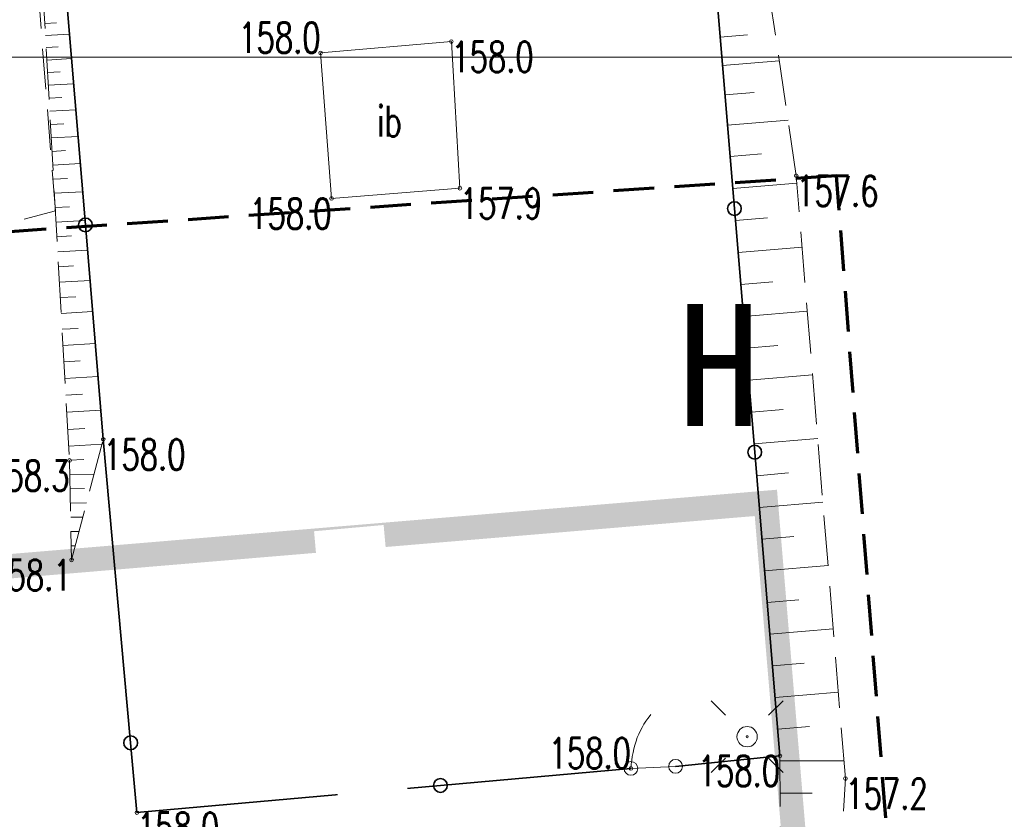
# Model space of a CAD drawing. Header units: feet. Extents: x 7492985 to 7493694, y 5986539 to 5988015.
# Tile 28 of 32: x 7493210 to 7493235, y 5986665 to 5986685. Entities that reach past the tile are written whole.
import ezdxf
from ezdxf.enums import TextEntityAlignment as Align

# ---------------------------------------------------------------- set-up
doc = ezdxf.new("R2010")
doc.units = ezdxf.units.FT
doc.header["$MEASUREMENT"] = 0
for name, pattern in [('1_1', [0]), ('1_OTDI', [0]), ('1_OTRK', [1.75, 1.25, -0.5]), ('1_OTRKG', [1.75, 1.25, -0.5]), ('1_OTZK', [1.5, 1, -0.5]), ('2', [1.5, 1, -0.5]), ('HIDDEN2', [4.7625, 3.175, -1.5875])]:
    doc.linetypes.add(name, pattern=pattern)
doc.layers.get('0').update_dxf_attribs({"color": 250, "linetype": 'CONTINUOUS', "lineweight": 100})
doc.layers.add('_k_niewidoczna', color=72, linetype='CONTINUOUS', lineweight=9, plot=False)
for name, color, linetype, lineweight in [('_k_opis', 1, 'CONTINUOUS', 13), ('_k_tabela', 7, 'CONTINUOUS', 13), ('_k_widok', 7, 'CONTINUOUS', 18), ('_k_wymiar', 7, 'CONTINUOUS', 13), ('_k_zarys', 7, 'HIDDEN2', 20), ('_k_ściany', 7, 'CONTINUOUS', 35), ('OTD_E_T_7', 7, 'CONTINUOUS', 0), ('OTD_L_14', 7, '1_OTDI', 18), ('OTO_L_0', 7, 'CONTINUOUS', 35), ('OTO_L_2', 7, 'CONTINUOUS', 18), ('OTR_L_1', 7, '1_OTRK', 18), ('OTR_T_1', 7, 'CONTINUOUS', 18), ('OTZ_L_1', 7, '1_OTZK', 18), ('SUE_T_3', 7, 'CONTINUOUS', 18)]:
    doc.layers.add(name, color=color, linetype=linetype, lineweight=lineweight)
doc.layers.add('ZASIEG_L_0', color=7, linetype='2', lineweight=70, true_color=0x2cd341)
doc.styles.add('GENERATED_STYLE_1', font='MS Gothic.ttf')
doc.styles.get("Standard").update_dxf_attribs({"font": 'Simplex.SHX', "width": 0.75})

# ---------------------------------------------------------------- blocks, each defined once
blk = doc.blocks.new('2_OTRN')
at = {"linetype": 'Continuous'}
blk.add_circle((0, 0), 0.045, dxfattribs=at)
blk = doc.blocks.new('4_SUEO_W')
at = {"linetype": 'Continuous'}
for p, q in [((-0.53035, 0.53035), (-0.8839, 0.8839)), ((0.53035, 0.53035), (0.8839, 0.8839)), ((-0.53035, -0.53035), (-0.8839, -0.8839)), ((0.53035, -0.53035), (0.8839, -0.8839))]:
    blk.add_line(p, q, dxfattribs=at)
blk.add_circle((0, 0), 0.025, dxfattribs=at)
blk = doc.blocks.new('4_SUPP')
at = {"linetype": 'Continuous'}
blk.add_circle((0, 0), 0.25, dxfattribs=at)
blk = doc.blocks.new('42221')
at = {"layer": '_k_niewidoczna', "color": 1, "lineweight": 20, "insert": (-3.507, -0.137), "char_height": 0.24, "width": 11.63444, "attachment_point": 1, "line_spacing_factor": 1.55, "style": 'GENERATED_STYLE_1', "bg_fill": 2}
blk.add_mtext('\\A1;{\\f@MS Gothic|b0|i0|c238|p49;\\C256;\\P\\pi-0.24,l0.24,t0.24,1.2;^I^I42221\\P\\pi-0.96,l0.96,t0.96,1.2;^I}', dxfattribs=at)
blk = doc.blocks.new('PZ')
at = {"layer": '_k_wymiar', "xscale": -1, "rotation": 270}
blk.add_blockref('42221', (-3.302, -0.237), dxfattribs=at)
blk = doc.blocks.new('dz_89')
at = {"layer": '_k_zarys', "color": 1, "ltscale": 0.7, "const_width": 0.6}
blk.add_lwpolyline([(6.603, 40.543), (6.603, 40.543), (68.502, 43.426), (72.464, -41.627), (50.081, -44.586), (41.261, -42.547), (32.734, -54.97), (26.769, -58.21), (-7.837, -62.869), (-10.81, -30.016), (5.084, -30.196), (5.148, -5.572), (5.752, 14.49), (6.603, 40.543), (6.603, 40.543)], dxfattribs=at)
at = {"layer": '_k_opis', "color": 1, "insert": (66.513, 48.397), "char_height": 3, "attachment_point": 1, "rotation": 357.8731, "style": 'GENERATED_STYLE_1'}
blk.add_mtext_dynamic_manual_height_columns('{\\fMS Gothic|b1|i0|c238|p49;H}', width=3.91767, gutter_width=12.5, heights=[0], dxfattribs=at)
at = {"layer": '_k_widok', "rotation": 2.995343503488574}
blk.add_blockref('PZ', (62.812, 35.405), dxfattribs=at)

msp = doc.modelspace()

# ---------------------------------------------------------------- linework, layer by layer
at = {"layer": 'OTD_L_14', "linetype": '1_OTDI'}
for p, q in [((7493221.03, 5986684.42), (7493217.81, 5986684.14)), ((7493221.24, 5986680.81), (7493221.03, 5986684.42)), ((7493217.81, 5986684.14), (7493218.08, 5986680.56)), ((7493218.08, 5986680.56), (7493221.24, 5986680.81))]:
    msp.add_line(p, q, dxfattribs=at)
at = {"layer": 'OTO_L_0'}
for p, q in [((7493227.998, 5986680.309), (7493227.499, 5986686.305)), ((7493211.582, 5986685.186), (7493212.021, 5986679.908)), ((7493228.498, 5986674.314), (7493227.998, 5986680.309)), ((7493212.021, 5986679.908), (7493212.46, 5986674.63)), ((7493212.46, 5986674.63), (7493213.135, 5986667.16)), ((7493229.12, 5986666.84), (7493228.498, 5986674.314)), ((7493213.135, 5986667.16), (7493213.29, 5986665.44)), ((7493226.55, 5986666.58), (7493229.12, 5986666.84)), ((7493220.76, 5986666.11), (7493225.45, 5986666.53)), ((7493213.29, 5986665.44), (7493220.76, 5986666.11))]:
    msp.add_line(p, q, dxfattribs=at)
for centre in [(7493227.998, 5986680.309), (7493212.021, 5986679.908), (7493228.498, 5986674.314), (7493213.135, 5986667.16), (7493220.76, 5986666.11)]:
    msp.add_circle(centre, 0.17, dxfattribs=at)
at = {"layer": 'OTO_L_2'}
for p, q in [((7493225.816, 5986667.688), (7493225.864, 5986667.76)), ((7493225.864, 5986667.76), (7493225.92, 5986667.833)), ((7493225.92, 5986667.833), (7493225.941, 5986667.854)), ((7493225.687, 5986667.462), (7493225.728, 5986667.534)), ((7493225.728, 5986667.534), (7493225.768, 5986667.616)), ((7493225.768, 5986667.616), (7493225.816, 5986667.688)), ((7493225.581, 5986667.197), (7493225.607, 5986667.288)), ((7493225.607, 5986667.288), (7493225.647, 5986667.37)), ((7493225.647, 5986667.37), (7493225.687, 5986667.462)), ((7493225.524, 5986667.014), (7493225.549, 5986667.105)), ((7493225.549, 5986667.105), (7493225.581, 5986667.197)), ((7493225.47, 5986666.731), (7493225.481, 5986666.822)), ((7493225.481, 5986666.822), (7493225.506, 5986666.923)), ((7493225.506, 5986666.923), (7493225.524, 5986667.014)), ((7493225.45, 5986666.53), (7493225.46, 5986666.631)), ((7493225.45, 5986666.53), (7493226, 5986666.555)), ((7493225.46, 5986666.631), (7493225.47, 5986666.731)), ((7493226, 5986666.555), (7493226.55, 5986666.58))]:
    msp.add_line(p, q, dxfattribs=at)
for centre in [(7493225.45, 5986666.53), (7493226.55, 5986666.58)]:
    msp.add_circle(centre, 0.17, dxfattribs=at)
at = {"layer": 'OTR_L_1', "linetype": '1_OTRK'}
for p, q in [((7493229.52, 5986681.12), (7493227.67, 5986693.61)), ((7493212.46, 5986674.63), (7493210.96, 5986692.66)), ((7493230.73, 5986666.28), (7493229.52, 5986681.12)), ((7493211.68, 5986671.66), (7493212.46, 5986674.63)), ((7493230.57, 5986663.73), (7493230.73, 5986666.28))]:
    msp.add_line(p, q, dxfattribs=at)
at = {"layer": 'OTR_L_1', "linetype": '1_OTRKG'}
for p, q in [((7493210.56, 5986692.98), (7493211.63, 5986674.11)), ((7493227, 5986692.3), (7493229.12, 5986666.84)), ((7493211.63, 5986674.11), (7493211.68, 5986671.66)), ((7493229.12, 5986666.84), (7493229.13, 5986663.69))]:
    msp.add_line(p, q, dxfattribs=at)
at = {"layer": 'OTR_L_1', "linetype": '1_1'}
for p, q in [((7493211.02, 5986684.868), (7493211.313, 5986684.885)), ((7493211.037, 5986684.572), (7493211.63, 5986684.605)), ((7493227.647, 5986684.528), (7493228.323, 5986684.584)), ((7493211.054, 5986684.271), (7493211.354, 5986684.288)), ((7493211.071, 5986683.966), (7493211.68, 5986684.001)), ((7493227.705, 5986683.83), (7493229.101, 5986683.946)), ((7493211.089, 5986683.658), (7493211.397, 5986683.675)), ((7493211.106, 5986683.345), (7493211.732, 5986683.38)), ((7493211.124, 5986683.028), (7493211.441, 5986683.046)), ((7493227.765, 5986683.109), (7493228.487, 5986683.169)), ((7493211.143, 5986682.706), (7493211.785, 5986682.743)), ((7493211.161, 5986682.381), (7493211.487, 5986682.399)), ((7493227.827, 5986682.364), (7493229.317, 5986682.488)), ((7493211.18, 5986682.051), (7493211.839, 5986682.088)), ((7493211.199, 5986681.717), (7493211.533, 5986681.736)), ((7493227.891, 5986681.594), (7493228.661, 5986681.658)), ((7493211.218, 5986681.378), (7493211.895, 5986681.416)), ((7493211.237, 5986681.035), (7493211.581, 5986681.054)), ((7493227.957, 5986680.805), (7493229.535, 5986680.936)), ((7493211.257, 5986680.687), (7493211.953, 5986680.726)), ((7493211.277, 5986680.334), (7493211.63, 5986680.354)), ((7493211.297, 5986679.977), (7493212.012, 5986680.018)), ((7493228.023, 5986680.017), (7493228.811, 5986680.082)), ((7493211.318, 5986679.615), (7493211.68, 5986679.636)), ((7493211.339, 5986679.248), (7493212.072, 5986679.29)), ((7493228.088, 5986679.229), (7493229.663, 5986679.36)), ((7493211.36, 5986678.876), (7493211.731, 5986678.898)), ((7493211.381, 5986678.5), (7493212.135, 5986678.542)), ((7493228.154, 5986678.442), (7493228.941, 5986678.508)), ((7493211.403, 5986678.118), (7493211.784, 5986678.14)), ((7493211.425, 5986677.731), (7493212.198, 5986677.775)), ((7493228.219, 5986677.656), (7493229.792, 5986677.787)), ((7493211.447, 5986677.339), (7493211.839, 5986677.361)), ((7493211.469, 5986676.942), (7493212.264, 5986676.987)), ((7493228.285, 5986676.871), (7493229.07, 5986676.936)), ((7493211.492, 5986676.539), (7493211.895, 5986676.562)), ((7493211.515, 5986676.131), (7493212.331, 5986676.178)), ((7493228.35, 5986676.086), (7493229.92, 5986676.217)), ((7493211.539, 5986675.718), (7493211.952, 5986675.742)), ((7493211.563, 5986675.299), (7493212.4, 5986675.347)), ((7493228.415, 5986675.302), (7493229.2, 5986675.367)), ((7493211.587, 5986674.875), (7493212.011, 5986674.899)), ((7493228.481, 5986674.518), (7493230.048, 5986674.649)), ((7493211.61, 5986674.465), (7493212.429, 5986674.512)), ((7493211.63, 5986674.113), (7493211.982, 5986674.133)), ((7493211.637, 5986673.762), (7493212.235, 5986673.775)), ((7493228.546, 5986673.735), (7493229.329, 5986673.801)), ((7493211.644, 5986673.412), (7493211.995, 5986673.419)), ((7493211.651, 5986673.062), (7493212.05, 5986673.07)), ((7493228.611, 5986672.953), (7493230.175, 5986673.083)), ((7493211.659, 5986672.711), (7493211.958, 5986672.717)), ((7493211.666, 5986672.361), (7493211.865, 5986672.365)), ((7493228.676, 5986672.172), (7493229.458, 5986672.237)), ((7493211.673, 5986672.01), (7493211.773, 5986672.012)), ((7493228.741, 5986671.391), (7493230.303, 5986671.521)), ((7493228.806, 5986670.611), (7493229.586, 5986670.676)), ((7493228.871, 5986669.831), (7493230.43, 5986669.961)), ((7493228.936, 5986669.052), (7493229.715, 5986669.117)), ((7493229.001, 5986668.274), (7493230.557, 5986668.404)), ((7493229.065, 5986667.497), (7493229.843, 5986667.562)), ((7493229.12, 5986666.712), (7493230.694, 5986666.717)), ((7493229.123, 5986665.92), (7493229.915, 5986665.922))]:
    msp.add_line(p, q, dxfattribs=at)
msp.add_point((7493211.68, 5986671.66), dxfattribs=at)
at = {"layer": 'OTZ_L_1', "linetype": '1_OTZK'}
for p, q in [((7493211.281, 5986680.258), (7493210.107, 5986695.251)), ((7493204.72, 5986678.49), (7493211.281, 5986680.258))]:
    msp.add_line(p, q, dxfattribs=at)
at = {"layer": 'ZASIEG_L_0', "linetype": '2'}
for p, q in [((7493230.511, 5986681.114), (7493148.664, 5986675.586)), ((7493238.489, 5986577.075), (7493230.511, 5986681.114))]:
    msp.add_line(p, q, dxfattribs=at)

# ---------------------------------------------------------------- block references
at = {"layer": 'OTR_T_1'}
for p in [(7493221.03, 5986684.42), (7493217.81, 5986684.14), (7493229.52, 5986681.12), (7493221.24, 5986680.81), (7493218.08, 5986680.56), (7493212.46, 5986674.63), (7493211.63, 5986674.11), (7493211.68, 5986671.66), (7493229.12, 5986666.84), (7493225.45, 5986666.53), (7493230.73, 5986666.28), (7493213.29, 5986665.44)]:
    msp.add_blockref('2_OTRN', p, dxfattribs=at)
at = {"layer": 'SUE_T_3'}
for name in ['4_SUEO_W', '4_SUPP']:
    msp.add_blockref(name, (7493228.31, 5986667.31), dxfattribs=at)

# ---------------------------------------------------------------- texts
at = {"layer": 'OTD_E_T_7', "lineweight": 9, "width": 0.7}
msp.add_text('ib', height=0.75, dxfattribs=at).set_placement((7493219.508, 5986682.478), align=Align.MIDDLE)
at = {"layer": 'OTR_T_1', "lineweight": 9, "width": 0.7}
for p in [(7493217.81, 5986684.14), (7493225.45, 5986666.53)]:
    msp.add_text('158.0', height=0.75, dxfattribs=at).set_placement(p, align=Align.RIGHT)
for s, p in [('158.0', (7493221.03, 5986684.42)), ('157.6', (7493229.52, 5986681.12)), ('157.9', (7493221.24, 5986680.81)), ('158.0', (7493212.46, 5986674.63)), ('157.2', (7493230.73, 5986666.28)), ('158.0', (7493213.29, 5986665.44))]:
    msp.add_text(s, height=0.75, dxfattribs=at).set_placement(p, align=Align.TOP_LEFT)
for s, p in [('158.0', (7493218.08, 5986680.56)), ('158.3', (7493211.63, 5986674.11)), ('158.1', (7493211.68, 5986671.66)), ('158.0', (7493229.12, 5986666.84))]:
    msp.add_text(s, height=0.75, dxfattribs=at).set_placement(p, align=Align.TOP_RIGHT)

# ---------------------------------------------------------------- next in the draw order: block references
at = {"layer": '_k_ściany', "rotation": 2.126854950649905}
msp.add_blockref('dz_89', (7493161.929, 5986627.127), dxfattribs=at)

# ---------------------------------------------------------------- next in the draw order: linework, layer by layer
at = {"layer": '_k_tabela'}
msp.add_lwpolyline([(7493346.986, 5986541.534), (7493146.986, 5986541.534), (7493146.986, 5986684.034), (7493346.986, 5986684.034)], close=True, dxfattribs=at)

doc.saveas('drawing.dxf')
